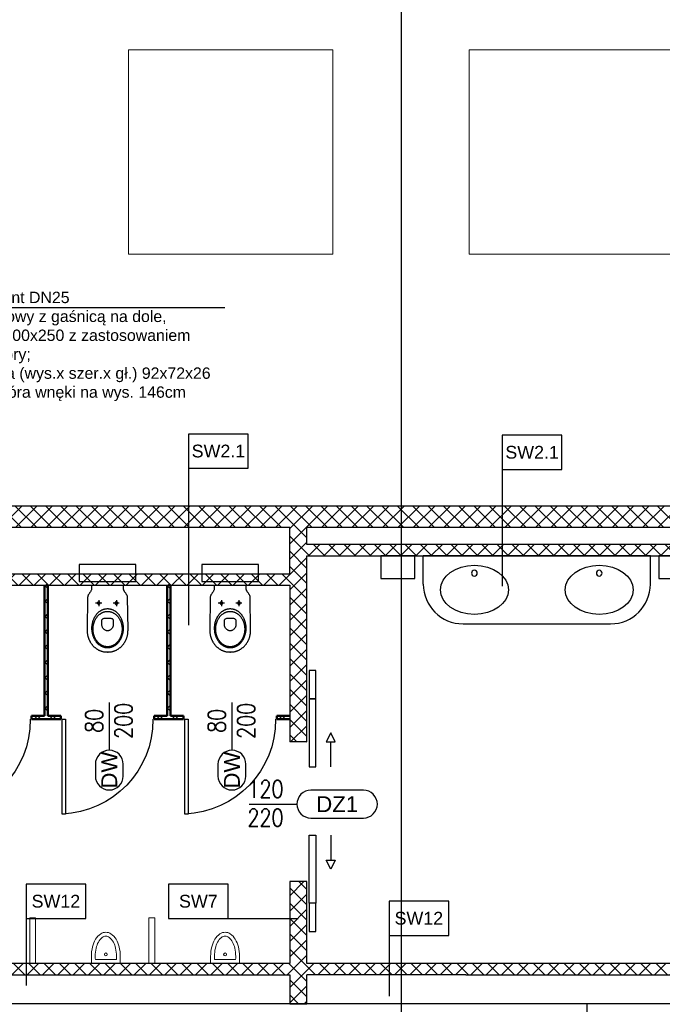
# Model space of a CAD drawing. Header units: centimetres. Extents: x -228435 to 111511, y -89367 to 428125.
# Tile 22 of 219: x -19899 to -14240, y 4995 to 13665. Entities that reach past the tile are written whole.
import ezdxf
from ezdxf.enums import TextEntityAlignment as Align
from ezdxf.xclip import XClip

# ---------------------------------------------------------------- set-up
doc = ezdxf.new("R2010")
doc.units = ezdxf.units.CM
doc.header["$LTSCALE"] = 50
doc.header["$XCLIPFRAME"] = 0
for name, pattern in [('DASHDOT2', [12.7, 6.35, -3.175, 0, -3.175]), ('HIDDEN', [9.525, 6.35, -3.175]), ('HIDDENX2', [19.05, 12.7, -6.35])]:
    doc.linetypes.add(name, pattern=pattern)
doc.layers.get('0').update_dxf_attribs({"color": 8})
for name, color, linetype in [('ARCH_GK', 8, 'Continuous'), ('ARCH_INFO_ETYK_DRZWI', 8, 'Continuous'), ('ARCH_INFO_OPISY_PRZEGRODY', 8, 'Continuous'), ('ARCH_INFO_OPISY_PRZEGRODY_IST', 8, 'Continuous'), ('ARCH_INFO_OSIE_IST', 8, 'DASHDOT2'), ('ARCH_MUROWANE_IST', 8, 'Continuous'), ('ARCH_WYPOSAŻENIE_SANITARNE', 8, 'Continuous'), ('ARCH_ŚCIANKI_WC_5', 8, 'Continuous'), ('ARCH_ŚLUSARKA_DRZWI', 8, 'Continuous'), ('bgde_ opis hydranty', 8, 'Continuous'), ('Osie rzutów$0$ARCH_INFO_OSIE_OPISY_IST', 8, 'Continuous'), ('RYSUNKOWE_XREF', 8, 'Continuous')]:
    doc.layers.add(name, color=color, linetype=linetype)
doc.layers.add('ARCH_SUFITY_PODWIESZANE', color=8, linetype='HIDDENX2', lineweight=9)
doc.layers.add('ARCH_WIDOK', color=8, linetype='Continuous', lineweight=13)
doc.styles.add('Arial', font='ARIAL.TTF')
doc.styles.add('Romans', font='Romans.shx')
pattern_1 = [(45, (-120770, -45000), (-67.35192, 67.35192), []), (135, (-120770, -45000), (-67.35192, -67.35192), [])]

# ---------------------------------------------------------------- blocks, each defined once
blk = doc.blocks.new('SU Lampy kwadratowe +0')
at = {"layer": 'ARCH_SUFITY_PODWIESZANE', "ltscale": 2.5}
for points in [[(10220, 5840), (10400, 5840), (10400, 5660), (10220, 5660)], [(10520, 5840), (10700, 5840), (10700, 5660), (10520, 5660)]]:
    blk.add_lwpolyline(points, close=True, dxfattribs=at)
blk = doc.blocks.new('DRZWI_DÓŁ 200')
at = {"layer": 'ARCH_INFO_ETYK_DRZWI'}
blk.add_line((0, 0), (0, -60), dxfattribs=at)
blk.add_lwpolyline([(-17.5, -77.5), (-17.5, -92.5, 1), (17.5, -92.5), (17.5, -77.5, 1)], format="xyb", close=True, dxfattribs=at)
at = {"layer": 'ARCH_INFO_ETYK_DRZWI', "style": 'Romans', "width": 0.8}
for tag, p in [('ADS_DRZWI:SZEROKOŚĆ', (-7.9, -23)), ('ADS_DRZWI:WYSOKOŚĆ', (29, -23))]:
    blk.add_attdef(tag, text='', height=22, rotation=90, dxfattribs=at).set_placement(p, align=Align.CENTER)
at = {"layer": 'ARCH_INFO_ETYK_DRZWI', "color": 1, "style": 'Arial'}
blk.add_attdef('ADS_DRZWI:ODPORNOŚĆ_OGNIOWA', text='', height=22, dxfattribs=at).set_placement((-0.1, 13.3), align=Align.BOTTOM_CENTER)
at = {"layer": 'ARCH_INFO_ETYK_DRZWI', "style": 'Arial'}
blk.add_attdef('ADS_DRZWI:SYMBOL', text='', height=20, rotation=90, dxfattribs=at).set_placement((-10, -85), align=Align.TOP_CENTER)
blk = doc.blocks.new('T-drzwi_prawe-200')
at = {"layer": 'ARCH_INFO_ETYK_DRZWI'}
blk.add_line((0, 0), (60, 0), dxfattribs=at)
blk.add_lwpolyline([(143.7, 17.5), (77.5, 17.5, 1), (77.5, -17.5), (143.7, -17.5, 1)], format="xyb", close=True, dxfattribs=at)
at = {"layer": 'ARCH_INFO_ETYK_DRZWI', "color": 1, "style": 'Arial'}
blk.add_attdef('ADS_DRZWI:ODPORNOŚĆ_OGNIOWA', text='', height=20, rotation=90, dxfattribs=at).set_placement((-25.5, 0.1), align=Align.BOTTOM_CENTER)
at = {"layer": 'ARCH_INFO_ETYK_DRZWI', "style": 'Romans', "width": 0.8}
for tag, p in [('ADS_DRZWI:SZEROKOŚĆ', (20.5, 8)), ('ADS_DRZWI:WYSOKOŚĆ', (20.5, -28))]:
    blk.add_attdef(tag, text='', height=22, dxfattribs=at).set_placement(p, align=Align.CENTER)
at = {"layer": 'ARCH_INFO_ETYK_DRZWI', "style": 'Arial'}
blk.add_attdef('ADS_DRZWI:SYMBOL', text='', height=20, dxfattribs=at).set_placement((110.7, 0), align=Align.MIDDLE)
blk = doc.blocks.new('WC')
at = {"color": 0, "linetype": 'ByBlock', "lineweight": -2}
blk.add_line((-0.25, 58.5), (0.23, 58.5), dxfattribs=at)
for points in [[(-0.25, 58.5), (-0.49, 58.5), (-0.98, 58.48), (-1.49, 58.46), (-2, 58.42), (-2.52, 58.36), (-3.05, 58.3), (-3.57, 58.21), (-4.09, 58.12), (-4.6, 58), (-5.09, 57.87), (-5.57, 57.72), (-5.96, 57.58), (-6.34, 57.43), (-6.73, 57.27), (-7.1, 57.1), (-7.48, 56.93), (-7.85, 56.74), (-8.22, 56.55), (-8.58, 56.34), (-8.94, 56.13), (-9.29, 55.9), (-9.64, 55.67), (-9.99, 55.43), (-10.33, 55.19), (-10.66, 54.93), (-10.99, 54.66), (-11.32, 54.39), (-11.63, 54.11), (-11.95, 53.82), (-12.25, 53.52), (-12.56, 53.21), (-12.85, 52.9), (-13.14, 52.58), (-13.42, 52.25), (-13.7, 51.91), (-13.96, 51.57), (-14.23, 51.22), (-14.48, 50.86), (-14.73, 50.5), (-14.97, 50.13), (-15.2, 49.75), (-15.42, 49.36), (-15.64, 48.97), (-15.84, 48.57), (-16.04, 48.17), (-16.23, 47.76), (-16.41, 47.34), (-16.59, 46.91), (-16.75, 46.49), (-16.91, 46.05), (-17.05, 45.61), (-17.19, 45.16), (-17.31, 44.71), (-17.43, 44.25), (-17.54, 43.79), (-17.63, 43.32), (-17.72, 42.85), (-17.79, 42.37), (-17.86, 41.88), (-17.91, 41.41), (-17.96, 40.92), (-17.99, 40.42), (-18.01, 39.92), (-18.02, 39.41), (-18.02, 38.9), (-18.02, 38.9), (-17.55, 10.27), (-17.52, 9.83), (-17.44, 9.41), (-17.32, 9), (-17.17, 8.61), (-16.98, 8.24), (-16.77, 7.88), (-16.54, 7.52), (-16.3, 7.17), (-16.04, 6.82), (-15.79, 6.48), (-15.53, 6.13), (-15.27, 5.78), (-15.03, 5.42), (-14.8, 5.06), (-14.6, 4.68), (-14.41, 4.29), (-14.26, 3.89), (-14.15, 3.46), (-14.08, 3.02), (-14.05, 2.55), (-14.05, 0.68), (-13.98, 0.3), (-13.74, 0.07), (-13.23, 0), (-0.01, 0), (13.21, 0), (13.72, 0.07), (13.96, 0.3), (14.03, 0.68), (14.03, 2.55), (14.06, 3.02), (14.13, 3.46), (14.24, 3.89), (14.39, 4.29), (14.57, 4.68), (14.78, 5.06), (15.01, 5.42), (15.25, 5.78), (15.51, 6.13), (15.76, 6.48), (16.02, 6.82), (16.28, 7.17), (16.52, 7.52), (16.75, 7.88), (16.96, 8.24), (17.15, 8.61), (17.3, 9), (17.42, 9.41), (17.5, 9.83), (17.53, 10.27), (17.99, 38.9), (18, 39.41), (17.99, 39.92), (17.97, 40.42), (17.94, 40.92), (17.89, 41.41), (17.84, 41.88), (17.77, 42.37), (17.7, 42.85), (17.61, 43.32), (17.52, 43.79), (17.41, 44.25), (17.29, 44.71), (17.17, 45.16), (17.03, 45.61), (16.89, 46.05), (16.73, 46.49), (16.57, 46.91), (16.39, 47.34), (16.21, 47.76), (16.02, 48.17), (15.82, 48.57), (15.62, 48.97), (15.4, 49.36), (15.18, 49.75), (14.94, 50.13), (14.71, 50.5), (14.46, 50.86), (14.2, 51.22), (13.94, 51.57), (13.68, 51.91), (13.4, 52.25), (13.12, 52.58), (12.83, 52.9), (12.53, 53.21), (12.23, 53.52), (11.93, 53.82), (11.61, 54.11), (11.29, 54.39), (10.97, 54.66), (10.64, 54.93), (10.31, 55.19), (9.97, 55.43), (9.62, 55.67), (9.27, 55.9), (8.92, 56.13), (8.56, 56.34), (8.2, 56.55), (7.83, 56.74), (7.46, 56.93), (7.08, 57.1), (6.7, 57.27), (6.32, 57.43), (5.94, 57.58), (5.55, 57.72), (5.55, 57.72), (5.07, 57.87), (4.58, 58), (4.07, 58.12), (3.55, 58.21), (3.03, 58.3), (2.5, 58.36), (1.98, 58.42), (1.46, 58.46), (0.96, 58.48), (0.46, 58.5), (0.23, 58.5)], [(-7.75, 12.95), (-7.75, 18.26)], [(7.75, 12.95), (7.75, 18.26)], [(-10.36, 15.46), (-4.9, 15.46)], [(5.15, 15.46), (10.6, 15.46)]]:
    blk.add_lwpolyline(points, dxfattribs=at)
for points in [[(-0.01, 20.3), (-0.41, 20.31), (-0.8, 20.33), (-1.19, 20.37), (-1.58, 20.42), (-1.97, 20.48), (-2.35, 20.55), (-2.73, 20.64), (-3.1, 20.75), (-3.48, 20.86), (-3.84, 20.99), (-4.21, 21.13), (-4.56, 21.28), (-4.92, 21.44), (-5.27, 21.62), (-5.61, 21.81), (-5.95, 22.01), (-6.29, 22.22), (-6.62, 22.44), (-6.94, 22.67), (-7.26, 22.91), (-7.58, 23.17), (-7.88, 23.43), (-8.18, 23.71), (-8.48, 23.99), (-8.77, 24.28), (-9.05, 24.58), (-9.33, 24.9), (-9.6, 25.22), (-9.86, 25.55), (-10.11, 25.89), (-10.36, 26.23), (-10.6, 26.59), (-10.84, 26.95), (-11.06, 27.32), (-11.28, 27.7), (-11.49, 28.09), (-11.69, 28.48), (-11.88, 28.89), (-12.07, 29.29), (-12.24, 29.71), (-12.41, 30.13), (-12.57, 30.56), (-12.72, 30.99), (-12.86, 31.43), (-12.99, 31.88), (-13.11, 32.33), (-13.22, 32.79), (-13.32, 33.25), (-13.41, 33.72), (-13.49, 34.19), (-13.56, 34.66), (-13.63, 35.14), (-13.67, 35.63), (-13.71, 36.12), (-13.74, 36.61), (-13.76, 37.11), (-13.76, 37.61), (-13.76, 37.61), (-13.76, 38.11), (-13.74, 38.6), (-13.71, 39.1), (-13.67, 39.59), (-13.63, 40.07), (-13.56, 40.55), (-13.49, 41.03), (-13.41, 41.5), (-13.32, 41.95), (-13.22, 42.42), (-13.11, 42.87), (-12.99, 43.32), (-12.86, 43.77), (-12.72, 44.21), (-12.57, 44.64), (-12.41, 45.07), (-12.24, 45.49), (-12.07, 45.91), (-11.88, 46.32), (-11.69, 46.72), (-11.49, 47.11), (-11.28, 47.5), (-11.06, 47.88), (-10.84, 48.25), (-10.6, 48.61), (-10.36, 48.97), (-10.11, 49.32), (-9.86, 49.65), (-9.6, 49.98), (-9.33, 50.3), (-9.05, 50.62), (-8.77, 50.92), (-8.48, 51.21), (-8.18, 51.5), (-7.88, 51.77), (-7.58, 52.03), (-7.26, 52.29), (-6.94, 52.53), (-6.62, 52.76), (-6.29, 52.98), (-5.95, 53.19), (-5.61, 53.39), (-5.27, 53.58), (-4.92, 53.76), (-4.56, 53.92), (-4.21, 54.07), (-3.84, 54.21), (-3.48, 54.34), (-3.1, 54.46), (-2.73, 54.56), (-2.35, 54.65), (-1.97, 54.72), (-1.58, 54.79), (-1.19, 54.83), (-0.8, 54.87), (-0.41, 54.89), (-0.01, 54.9), (-0.01, 54.9), (0.39, 54.89), (0.78, 54.87), (1.17, 54.83), (1.56, 54.79), (1.95, 54.72), (2.33, 54.65), (2.71, 54.56), (3.08, 54.46), (3.45, 54.34), (3.82, 54.21), (4.18, 54.07), (4.54, 53.92), (4.9, 53.76), (5.25, 53.58), (5.59, 53.39), (5.93, 53.19), (6.27, 52.98), (6.6, 52.76), (6.92, 52.53), (7.24, 52.29), (7.55, 52.03), (7.86, 51.77), (8.16, 51.5), (8.46, 51.21), (8.75, 50.92), (9.03, 50.62), (9.31, 50.3), (9.58, 49.98), (9.84, 49.65), (10.09, 49.32), (10.34, 48.97), (10.58, 48.61), (10.81, 48.25), (11.04, 47.88), (11.26, 47.5), (11.47, 47.11), (11.67, 46.72), (11.86, 46.32), (12.05, 45.91), (12.22, 45.49), (12.39, 45.07), (12.55, 44.64), (12.7, 44.21), (12.84, 43.77), (12.97, 43.32), (13.09, 42.87), (13.2, 42.42), (13.3, 41.95), (13.39, 41.5), (13.47, 41.03), (13.54, 40.55), (13.6, 40.07), (13.65, 39.59), (13.69, 39.1), (13.72, 38.6), (13.74, 38.11), (13.74, 37.61), (13.74, 37.61), (13.74, 37.11), (13.72, 36.61), (13.69, 36.12), (13.65, 35.63), (13.6, 35.14), (13.54, 34.66), (13.47, 34.19), (13.39, 33.72), (13.3, 33.25), (13.2, 32.79), (13.09, 32.33), (12.97, 31.88), (12.84, 31.43), (12.7, 30.99), (12.55, 30.56), (12.39, 30.13), (12.22, 29.71), (12.05, 29.29), (11.86, 28.89), (11.67, 28.48), (11.47, 28.09), (11.26, 27.7), (11.04, 27.32), (10.81, 26.95), (10.58, 26.59), (10.34, 26.23), (10.09, 25.89), (9.84, 25.55), (9.58, 25.22), (9.31, 24.9), (9.03, 24.58), (8.75, 24.28), (8.46, 23.99), (8.16, 23.71), (7.86, 23.43), (7.55, 23.17), (7.24, 22.91), (6.92, 22.67), (6.6, 22.44), (6.27, 22.22), (5.93, 22.01), (5.59, 21.81), (5.25, 21.62), (4.9, 21.44), (4.54, 21.28), (4.18, 21.13), (3.82, 20.99), (3.45, 20.86), (3.08, 20.75), (2.71, 20.64), (2.33, 20.55), (1.95, 20.48), (1.56, 20.42), (1.17, 20.37), (0.78, 20.33), (0.39, 20.31), (-0.01, 20.3)], [(-0.01, 22.76), (-0.41, 22.77), (-0.82, 22.79), (-1.21, 22.83), (-1.61, 22.89), (-2, 22.95), (-2.39, 23.04), (-2.77, 23.13), (-3.15, 23.24), (-3.52, 23.36), (-3.89, 23.5), (-4.26, 23.65), (-4.62, 23.81), (-4.97, 23.99), (-5.32, 24.18), (-5.67, 24.38), (-6.01, 24.59), (-6.34, 24.82), (-6.66, 25.05), (-6.98, 25.3), (-7.3, 25.56), (-7.61, 25.83), (-7.91, 26.11), (-8.2, 26.4), (-8.48, 26.7), (-8.76, 27.01), (-9.03, 27.33), (-9.3, 27.66), (-9.55, 28), (-9.8, 28.35), (-10.04, 28.71), (-10.27, 29.07), (-10.49, 29.45), (-10.7, 29.83), (-10.9, 30.22), (-11.1, 30.62), (-11.28, 31.02), (-11.46, 31.44), (-11.62, 31.85), (-11.78, 32.28), (-11.92, 32.71), (-12.05, 33.15), (-12.18, 33.6), (-12.29, 34.05), (-12.39, 34.5), (-12.48, 34.97), (-12.56, 35.43), (-12.63, 35.91), (-12.68, 36.38), (-12.73, 36.86), (-12.76, 37.35), (-12.78, 37.84), (-12.78, 38.33), (-12.78, 38.33), (-12.78, 38.82), (-12.76, 39.31), (-12.73, 39.8), (-12.68, 40.28), (-12.63, 40.75), (-12.56, 41.23), (-12.48, 41.69), (-12.39, 42.14), (-12.29, 42.6), (-12.18, 43.05), (-12.05, 43.49), (-11.92, 43.93), (-11.78, 44.36), (-11.62, 44.79), (-11.46, 45.21), (-11.28, 45.62), (-11.1, 46.03), (-10.9, 46.42), (-10.7, 46.82), (-10.49, 47.2), (-10.27, 47.57), (-10.04, 47.94), (-9.8, 48.29), (-9.55, 48.64), (-9.3, 48.98), (-9.03, 49.31), (-8.76, 49.63), (-8.48, 49.94), (-8.2, 50.24), (-7.91, 50.54), (-7.61, 50.82), (-7.3, 51.08), (-6.98, 51.34), (-6.66, 51.59), (-6.34, 51.83), (-6.01, 52.05), (-5.67, 52.26), (-5.32, 52.47), (-4.97, 52.65), (-4.62, 52.83), (-4.26, 52.99), (-3.89, 53.14), (-3.52, 53.28), (-3.15, 53.4), (-2.77, 53.51), (-2.39, 53.61), (-2, 53.69), (-1.61, 53.76), (-1.21, 53.81), (-0.82, 53.85), (-0.41, 53.87), (-0.01, 53.88), (-0.01, 53.88), (0.39, 53.87), (0.8, 53.85), (1.19, 53.81), (1.59, 53.76), (1.98, 53.69), (2.37, 53.61), (2.75, 53.51), (3.13, 53.4), (3.5, 53.28), (3.87, 53.14), (4.24, 52.99), (4.6, 52.83), (4.95, 52.65), (5.3, 52.47), (5.65, 52.26), (5.99, 52.05), (6.32, 51.83), (6.64, 51.59), (6.96, 51.34), (7.28, 51.08), (7.58, 50.82), (7.89, 50.54), (8.18, 50.24), (8.46, 49.94), (8.74, 49.63), (9.01, 49.31), (9.28, 48.98), (9.53, 48.64), (9.78, 48.29), (10.02, 47.94), (10.25, 47.57), (10.47, 47.2), (10.68, 46.82), (10.88, 46.42), (11.08, 46.03), (11.26, 45.62), (11.44, 45.21), (11.6, 44.79), (11.75, 44.36), (11.9, 43.93), (12.03, 43.49), (12.16, 43.05), (12.27, 42.6), (12.37, 42.14), (12.46, 41.69), (12.54, 41.23), (12.61, 40.75), (12.66, 40.28), (12.7, 39.8), (12.74, 39.31), (12.75, 38.82), (12.76, 38.33), (12.76, 38.33), (12.75, 37.84), (12.74, 37.35), (12.7, 36.86), (12.66, 36.38), (12.61, 35.91), (12.54, 35.43), (12.46, 34.97), (12.37, 34.5), (12.27, 34.05), (12.16, 33.6), (12.03, 33.15), (11.9, 32.71), (11.75, 32.28), (11.6, 31.85), (11.44, 31.44), (11.26, 31.02), (11.08, 30.62), (10.88, 30.22), (10.68, 29.83), (10.47, 29.45), (10.25, 29.07), (10.02, 28.71), (9.78, 28.35), (9.53, 28), (9.28, 27.66), (9.01, 27.33), (8.74, 27.01), (8.46, 26.7), (8.18, 26.4), (7.89, 26.11), (7.58, 25.83), (7.28, 25.56), (6.96, 25.3), (6.64, 25.05), (6.32, 24.82), (5.99, 24.59), (5.65, 24.38), (5.3, 24.18), (4.95, 23.99), (4.6, 23.81), (4.24, 23.65), (3.87, 23.5), (3.5, 23.36), (3.13, 23.24), (2.75, 23.13), (2.37, 23.04), (1.98, 22.95), (1.59, 22.89), (1.19, 22.83), (0.8, 22.79), (0.39, 22.77), (-0.01, 22.76)], [(-0.24, 28.82), (-2.93, 28.82), (-3.62, 28.9), (-4.15, 29.12), (-4.52, 29.44), (-4.77, 29.82), (-4.91, 30.24), (-4.98, 30.64), (-5, 30.99), (-5.01, 34.75), (-4.98, 35.23), (-4.9, 35.71), (-4.77, 36.17), (-4.6, 36.61), (-4.39, 37.04), (-4.14, 37.45), (-3.86, 37.83), (-3.55, 38.19), (-3.21, 38.52), (-2.85, 38.83), (-2.47, 39.1), (-2.08, 39.33), (-1.67, 39.53), (-1.26, 39.69), (-0.84, 39.81), (-0.43, 39.88), (-0.01, 39.91), (0.4, 39.88), (0.82, 39.81), (1.23, 39.69), (1.65, 39.53), (2.05, 39.33), (2.45, 39.1), (2.83, 38.82), (3.19, 38.52), (3.53, 38.18), (3.84, 37.82), (4.12, 37.43), (4.37, 37.02), (4.58, 36.59), (4.75, 36.15), (4.88, 35.68), (4.96, 35.21), (4.99, 34.72), (4.99, 30.97), (4.97, 30.62), (4.9, 30.23), (4.75, 29.82), (4.5, 29.44), (4.13, 29.12), (3.61, 28.9), (2.92, 28.82)], [(-6.6, 15.46), (-6.67, 15.87), (-6.84, 16.19), (-7.1, 16.42), (-7.41, 16.56), (-7.75, 16.61), (-8.09, 16.56), (-8.41, 16.42), (-8.66, 16.19), (-8.84, 15.87), (-8.9, 15.46), (-8.84, 15.04), (-8.66, 14.72), (-8.41, 14.49), (-8.09, 14.35), (-7.75, 14.31), (-7.41, 14.35), (-7.1, 14.49), (-6.84, 14.72), (-6.67, 15.04), (-6.6, 15.46)], [(8.9, 15.46), (8.84, 15.87), (8.66, 16.19), (8.4, 16.42), (8.09, 16.56), (7.75, 16.61), (7.41, 16.56), (7.1, 16.42), (6.84, 16.19), (6.67, 15.87), (6.6, 15.46), (6.67, 15.04), (6.84, 14.72), (7.1, 14.49), (7.41, 14.35), (7.75, 14.31), (8.09, 14.35), (8.41, 14.49), (8.66, 14.72), (8.84, 15.04), (8.9, 15.46)]]:
    blk.add_lwpolyline(points, close=True, dxfattribs=at)
at = {"color": 0, "linetype": 'ByBlock', "lineweight": -2, "ltscale": 3}
blk.add_lwpolyline([(25, -18.5), (25, -3.5), (-25, -3.5), (-25, -18.5)], close=True, dxfattribs=at)
blk = doc.blocks.new('pissoir')
at = {"lineweight": 5}
for p, q in [((-3.32, 12.7), (0, 12.7)), ((-3.32, 9.25), (-3.32, -9.25)), ((0, 12.7), (0, -12.7)), ((-3.32, -12.7), (0, -12.7))]:
    blk.add_line(p, q, dxfattribs=at)
for points in [[(-3.32, 12.7, 0.006599), (-6.19, 12.75, 0.060974), (-14.71, 11.71, 0.074343), (-21.22, 9.02, 0.106943), (-26.04, 4.49, 0.152216), (-27.44, 0, 0.152216), (-26.04, -4.49, 0.106943), (-21.22, -9.02, 0.074343), (-14.71, -11.71, 0.060974), (-6.19, -12.75, 0.006599), (-3.32, -12.7)], [(-6.19, 9.35, 0.053465), (-13.4, 8.58, 0.067315), (-18.81, 6.61, 0.105184), (-22.93, 3.2, 0.16885), (-24.04, 0, 0.16885)], [(-24.04, 0, 0.16885), (-22.93, -3.2, 0.105184), (-18.81, -6.61, 0.067315), (-13.4, -8.58, 0.053465), (-6.19, -9.35, 0.053465)]]:
    blk.add_lwpolyline(points, format="xyb", dxfattribs=at)
blk.add_circle((-7.92, 0), 1.29, dxfattribs=at)
for centre, start, end in [((-5.31, -6.13), 82.62287, 93.27143), ((-5.31, 6.13), 266.72857, 277.37713)]:
    blk.add_arc(centre, 15.51, start, end, dxfattribs=at)
blk = doc.blocks.new('umywal03')
blk.add_circle((0, -7.08), 2.54)
at = {"extrusion": (0, 0, -1)}
blk.add_ellipse((0, -21.69), major_axis=(29.93, 0), ratio=0.722731, dxfattribs=at)
blk = doc.blocks.new('Blat umywalkowy 2x 200')
at = {"layer": 'ARCH_WYPOSAŻENIE_SANITARNE'}
for p, q in [((-100, -25), (-100, 0)), ((100, 0), (-100, 0)), ((100, -25), (100, 0)), ((-65, -60), (65, -60))]:
    blk.add_line(p, q, dxfattribs=at)
for points in [[(-137.5, -20), (-107.5, -20), (-107.5, 0), (-137.5, 0)], [(107.5, -20), (137.5, -20), (137.5, 0), (107.5, 0)]]:
    blk.add_lwpolyline(points, close=True, dxfattribs=at)
for centre, start, end in [((-65, -25), 180, 270), ((65, -25), 270, 0)]:
    blk.add_arc(centre, 35, start, end, dxfattribs=at)
at = {"layer": 'ARCH_WYPOSAŻENIE_SANITARNE', "extrusion": (0, 0, -1), "zscale": -1}
for p in [(55, -8.31), (-55, -8.31)]:
    blk.add_blockref('umywal03', p, dxfattribs=at)
blk = doc.blocks.new('Osie rzutów')
at = {"layer": 'ARCH_INFO_OSIE_IST', "ltscale": 10}
for p, q in [((10460, 12510), (10460, 4623.26)), ((4436.04, 5600), (15156.54, 5600)), ((4436.04, 5000), (15156.54, 5000))]:
    blk.add_line(p, q, dxfattribs=at)
blk = doc.blocks.new('A$C6FDA0163')
at = {"layer": 'RYSUNKOWE_XREF'}
blk.add_blockref('Osie rzutów', (-10460.03, -9819.05, -630), dxfattribs=at)

msp = doc.modelspace()

# ---------------------------------------------------------------- hatches: boundary and pattern name
at = {"layer": 'ARCH_GK', "linetype": 'Continuous', "lineweight": -3}
h = msp.add_hatch(dxfattribs=at)
h.set_pattern_fill('ANSI37', color=256, scale=30, angle=-360, style=0)
h.set_pattern_definition([(45, (-121140, -45000), (-67.35192, 67.35192), []), (135, (-121140, -45000), (-67.35192, -67.35192), [])])
h.paths.add_polyline_path([(-21000, 9385), (-21000, 9125), (-22040.00002, 9125), (-22040.00002, 8935), (-20810, 8935), (-20810, 9195), (-17520, 9195), (-17520, 8785), (-21885, 8785), (-21885, 5255), (-17520, 5255), (-17520, 5000), (-17370, 5000), (-17370, 5255), (-15970, 5255), (-13320, 5255), (-13320, 5000), (-13120, 5000), (-13120, 5255), (-7465, 5255), (-7465, 5000), (-7265, 5000), (-7265, 5255), (-3215, 5255), (-3215, 5000), (-3065, 5000), (-3065, 5255), (3210, 5255), (3210, 5000), (3410, 5000), (3410, 11345), (3210, 11345), (3210, 9385), (2525, 9385), (2525, 9185), (3210, 9185), (3210, 5355), (1375, 5355), (1375, 9185), (1375, 9385), (1225, 9385), (-8228.75, 9385), (-8228.75, 9045), (-8228.75, 8945), (-7465, 8945), (-7465, 7327), (-7265, 7327), (-7265, 8945), (-3215, 8945), (-3215, 7305), (-3065, 7305), (-3065, 7850), (-3065, 8945), (1225, 8945), (1225, 5355), (-3065, 5355), (-3065, 6075), (-3215, 6075), (-3215, 5355), (-7265, 5355), (-7265, 5825), (-7465, 5825), (-7465, 5355), (-10192.5, 5355), (-10192.5, 8945), (-9428.75, 8945), (-9428.75, 9045), (-9428.75, 9385), (-11156.25, 9385), (-11156.25, 9045), (-11156.25, 8945), (-10392.5, 8945), (-10392.5, 5355), (-13120, 5355), (-13120, 5825), (-13320, 5825), (-13320, 5355), (-16070, 5355), (-17370, 5355), (-17370, 6075), (-17520, 6075), (-17520, 5355), (-21810, 5355), (-21810, 8685), (-17520, 8685), (-17520, 7305), (-17370, 7305), (-17370, 8945), (-13320, 8945), (-13320, 7327), (-13120, 7327), (-13120, 8945), (-12356.25, 8945), (-12356.25, 9045), (-12356.25, 9385)])
h.paths.add_polyline_path([(-13320, 9195), (-13320, 9045), (-17370, 9045), (-17370, 9195)], flags=16)
h.paths.add_polyline_path([(-13120, 9195), (-12431.25, 9195), (-12431.25, 9045), (-13120, 9045)], flags=16)
h.paths.add_polyline_path([(-11081.25, 9195), (-10392.5, 9195), (-10392.5, 9045), (-11081.25, 9045)], flags=16)
h.paths.add_polyline_path([(-10192.5, 9195), (-9503.75, 9195), (-9503.75, 9045), (-10192.5, 9045)], flags=16)
h.paths.add_polyline_path([(-8153.75, 9195), (-7465, 9195), (-7465, 9045), (-8153.75, 9045)], flags=16)
h.paths.add_polyline_path([(-7265, 9195), (-3215, 9195), (-3215, 9045), (-7265, 9045)], flags=16)
h.paths.add_polyline_path([(-3065, 9195), (1225, 9195), (1225, 9045), (-3065, 9045)], flags=16)
at = {"layer": 'ARCH_ŚCIANKI_WC_5', "linetype": 'Continuous', "lineweight": -3}
h = msp.add_hatch(dxfattribs=at)
h.set_pattern_fill('ANSI37', color=256, scale=30, style=0)
h.set_pattern_definition(pattern_1)
h.paths.add_polyline_path([(-19680, 7535), (-19665, 7527.5), (-19650, 7535), (-19650, 8685), (-19665, 8715.83333), (-19680, 8685)], flags=0)
h = msp.add_hatch(dxfattribs=at)
h.set_pattern_fill('ANSI37', color=256, scale=30, style=0)
h.set_pattern_definition(pattern_1)
h.paths.add_polyline_path([(-18600, 7535), (-18585, 7527.5), (-18570, 7535), (-18570, 8685), (-18585, 8715.83333), (-18600, 8685)], flags=0)
h = msp.add_hatch(dxfattribs=at)
h.set_pattern_fill('ANSI37', color=256, scale=30, angle=-360, style=0)
h.set_pattern_definition([(45, (-120770, -45000), (-67.35192, 67.35192), []), (135, (-120770, -45000), (-67.35192, -67.35192), [])])
h.paths.add_polyline_path([(-21810, 7535), (-21832.5, 7520), (-21810, 7505), (-21695, 7505), (-21695, 7535)], flags=0)
h.paths.add_polyline_path([(-20875, 7535), (-20875, 7505), (-20745, 7505), (-20745, 7527.5), (-20760, 7535)], flags=0)
h.paths.add_polyline_path([(-20730, 7535), (-20745, 7527.5), (-20745, 7505), (-20615, 7505), (-20615, 7535)], flags=0)
h.paths.add_polyline_path([(-19795, 7535), (-19795, 7505), (-19665, 7505), (-19665, 7527.5), (-19680, 7535)], flags=0)
h.paths.add_polyline_path([(-19650, 7535), (-19665, 7527.5), (-19665, 7505), (-19535, 7505), (-19535, 7535)], flags=0)
h.paths.add_polyline_path([(-18715, 7535), (-18715, 7505), (-18585, 7505), (-18585, 7527.5), (-18600, 7535)], flags=0)
h.paths.add_polyline_path([(-18570, 7535), (-18585, 7527.5), (-18585, 7505), (-18455, 7505), (-18455, 7535)], flags=0)
h.paths.add_polyline_path([(-17635, 7535), (-17635, 7505), (-17520, 7505), (-17472.5, 7520), (-17520, 7535)], flags=0)

# ---------------------------------------------------------------- linework, layer by layer
at = {"layer": 'ARCH_GK', "linetype": 'Continuous', "lineweight": -3}
for p, q in [((-21000, 9385, 630), (-12356.25, 9385, 630)), ((-20810, 9195, 630), (-17520, 9195, 630)), ((-17520, 8785, 630), (-17520, 9195, 630)), ((-17370, 9195, 630), (-13320, 9195, 630)), ((-17370, 9045, 630), (-17370, 9195, 630)), ((-13320, 9045, 630), (-17370, 9045, 630)), ((-17370, 7305, 630), (-17370, 8945, 630)), ((-17370, 8945, 630), (-13320, 8945, 630)), ((-21885, 8785, 630), (-17520, 8785, 630)), ((-21810, 8685, 630), (-17520, 8685, 630)), ((-17520, 8685, 630), (-17520, 7305, 630)), ((-17370, 7305, 630), (-17520, 7305, 630)), ((-17370, 6075, 630), (-17520, 6075, 630)), ((-17520, 6075, 630), (-17520, 5355, 630)), ((-17370, 5355, 630), (-17370, 6075, 630)), ((-17520, 5355, 630), (-21810, 5355, 630)), ((-16070, 5355, 630), (-17370, 5355, 630)), ((-13320, 5355, 630), (-16070, 5355, 630)), ((-16070, 5355, 630), (-16070, 5355, 630)), ((-21885, 5255, 630), (-17520, 5255, 630)), ((-17520, 5255, 630), (-17520, 5000, 630)), ((-17370, 5000, 630), (-17370, 5255, 630)), ((-15970, 5255, 630), (-17370, 5255, 630)), ((-15970, 5255, 630), (-13320, 5255, 630)), ((-17520, 5000, 630), (-17370, 5000, 630))]:
    msp.add_line(p, q, dxfattribs=at)
at = {"layer": 'ARCH_INFO_OPISY_PRZEGRODY', "elevation": 630}
for points in [[(-18410.91546, 9715.9033), (-17885.91546, 9715.9033), (-17885.91546, 10015.9033), (-18410.91546, 10015.9033), (-18410.91546, 9715.9033)], [(-15648.95911, 9705.12931), (-15123.95911, 9705.12931), (-15123.95911, 10005.12931), (-15648.95911, 10005.12931), (-15648.95911, 9705.12931)], [(-19842.15041, 5751.96607), (-19317.15041, 5751.96607), (-19317.15041, 6051.96607), (-19842.15041, 6051.96607), (-19842.15041, 5751.96607)], [(-18587.86035, 5751.96607), (-18062.86035, 5751.96607), (-18062.86035, 6051.96607), (-18587.86035, 6051.96607), (-18587.86035, 5751.96607)], [(-16646.27349, 5602.21725), (-16121.27349, 5602.21725), (-16121.27349, 5902.21725), (-16646.27349, 5902.21725), (-16646.27349, 5602.21725)]]:
    msp.add_lwpolyline(points, close=True, dxfattribs=at)
for points in [[(-18410.91546, 9715.9033), (-18410.91546, 8334.84535)], [(-15648.95911, 9705.12931), (-15648.95911, 8676.15208)], [(-19842.15041, 5751.96607), (-19842.15041, 5159.31694)], [(-18237.25353, 5751.96607), (-17445.54792, 5751.96607)], [(-16646.27349, 5602.21725), (-16646.27349, 5066.93038)]]:
    msp.add_lwpolyline(points, dxfattribs=at)
at = {"layer": 'ARCH_INFO_OPISY_PRZEGRODY_IST', "elevation": 630}
msp.add_lwpolyline([(-14902.2273, 3317.07035), (-14652.2273, 3317.07035), (-14652.2273, 2517.07035), (-15152.2273, 2517.07035), (-15152.2273, 3317.07035), (-14902.2273, 3317.07035), (-14902.2273, 5000)], dxfattribs=at)
at = {"layer": 'ARCH_MUROWANE_IST', "ltscale": 4}
msp.add_line((-10820, 5000, 630), (-22260, 5000, 630), dxfattribs=at)
at = {"layer": 'ARCH_WIDOK', "elevation": 630}
for points in [[(-19760, 5355), (-19760, 5755), (-19810, 5755), (-19810, 5355)], [(-18710, 5355), (-18710, 5755), (-18760, 5755), (-18760, 5355)]]:
    msp.add_lwpolyline(points, close=True, dxfattribs=at)
at = {"layer": 'ARCH_ŚCIANKI_WC_5', "linetype": 'Continuous', "lineweight": 50}
for p, q in [((-19680, 8685, 630), (-19680, 7535, 630)), ((-19650, 7535, 630), (-19650, 8685, 630)), ((-18600, 8685, 630), (-18600, 7535, 630)), ((-18570, 7535, 630), (-18570, 8685, 630)), ((-19795, 7535, 630), (-19795, 7505, 630)), ((-19680, 7535, 630), (-19795, 7535, 630)), ((-19795, 7505, 630), (-19535, 7505, 630)), ((-19535, 7535, 630), (-19650, 7535, 630)), ((-19535, 7505, 630), (-19535, 7535, 630)), ((-18715, 7535, 630), (-18715, 7505, 630)), ((-18600, 7535, 630), (-18715, 7535, 630)), ((-18715, 7505, 630), (-18455, 7505, 630)), ((-18455, 7535, 630), (-18570, 7535, 630)), ((-18455, 7505, 630), (-18455, 7535, 630)), ((-17635, 7535, 630), (-17635, 7505, 630)), ((-17520, 7535, 630), (-17635, 7535, 630)), ((-17635, 7505, 630), (-17520, 7505, 630))]:
    msp.add_line(p, q, dxfattribs=at)
at = {"layer": 'ARCH_ŚLUSARKA_DRZWI', "linetype": 'Continuous', "lineweight": -3}
for p, q in [((-17160, 7085, 630), (-17160, 7305, 630)), ((-17160, 6485, 630), (-17160, 6265, 630))]:
    msp.add_line(p, q, dxfattribs=at)
at = {"layer": 'ARCH_ŚLUSARKA_DRZWI', "linetype": 'HIDDEN', "elevation": 630}
for points in [[(-17290, 7935), (-17350, 7935), (-17350, 7685), (-17290, 7685)], [(-17290, 5885), (-17350, 5885), (-17350, 5635), (-17290, 5635)]]:
    msp.add_lwpolyline(points, close=True, dxfattribs=at)
at = {"layer": 'ARCH_ŚLUSARKA_DRZWI', "linetype": 'Continuous', "lineweight": -3, "elevation": 630}
for points in [[(-17290, 7685), (-17350, 7685), (-17350, 7085), (-17290, 7085)], [(-19525, 7505), (-19495, 7505), (-19495, 6670), (-19525, 6670)], [(-18445, 7505), (-18415, 7505), (-18415, 6670), (-18445, 6670)], [(-17290, 5885), (-17350, 5885), (-17350, 6485), (-17290, 6485)]]:
    msp.add_lwpolyline(points, close=True, dxfattribs=at)
at = {"layer": 'ARCH_ŚLUSARKA_DRZWI', "linetype": 'Continuous', "lineweight": -3, "extrusion": (0, 0, -1)}
for centre in [(20635.51262, 7499.96718, -630), (19555.51262, 7499.96718, -630), (18475.51262, 7499.96718, -630)]:
    msp.add_arc(centre, 830.52787, 179.652797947, 267.894546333, dxfattribs=at)
at = {"layer": 'ARCH_ŚLUSARKA_DRZWI', "linetype": 'Continuous', "lineweight": -3}
for points in [[(-17200, 7305, 630), (-17120, 7305, 630), (-17160, 7385, 630)], [(-17200, 6265, 630), (-17120, 6265, 630), (-17160, 6185, 630)]]:
    msp.add_3dface(points, dxfattribs=at)
at = {"layer": 'bgde_ opis hydranty', "ltscale": 1.5, "elevation": -5670}
msp.add_lwpolyline([(-18091.45945, 11128.87856), (-20518.45897, 11128.87856), (-21580, 9385)], dxfattribs=at)

# ---------------------------------------------------------------- block references
ref = msp.add_blockref('A$C6FDA0163', (-16540, 53190.5, 630), dxfattribs=dict(xscale=10, yscale=10, zscale=10))
XClip(ref).set_block_clipping_path([(-400.031931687, -2219.05), (399.968068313, 380.95)])
at = {"xscale": 10, "yscale": 10, "zscale": 10}
msp.add_blockref('Blat umywalkowy 2x 200', (-15345, 8945, 630), dxfattribs=at)
at = {"layer": 'ARCH_INFO_ETYK_DRZWI', "linetype": 'Continuous', "lineweight": -3}
ref = msp.add_blockref('DRZWI_DÓŁ 200', (-19110, 7652.11189, 630), dxfattribs=dict(at, xscale=7, yscale=7, zscale=7))
ref.add_attrib('ADS_DRZWI:SYMBOL', 'DW', dxfattribs={"height": 140, "rotation": 90, "style": 'Arial'}).set_placement((-19180, 7057.11189, 630), align=Align.TOP_CENTER)
ref.add_attrib('ADS_DRZWI:SZEROKOŚĆ', '80', dxfattribs={"height": 154, "rotation": 90, "style": 'Romans', "width": 0.8}).set_placement((-19165.37202, 7491.11189, 630), align=Align.CENTER)
ref.add_attrib('ADS_DRZWI:WYSOKOŚĆ', '200', dxfattribs={"height": 154, "rotation": 90, "style": 'Romans', "width": 0.8}).set_placement((-18907, 7491.11189, 630), align=Align.CENTER)
ref = msp.add_blockref('DRZWI_DÓŁ 200', (-18030, 7652.11189, 630), dxfattribs=dict(at, xscale=7, yscale=7, zscale=7))
ref.add_attrib('ADS_DRZWI:SYMBOL', 'DW', dxfattribs={"height": 140, "rotation": 90, "style": 'Arial'}).set_placement((-18100, 7057.11189, 630), align=Align.TOP_CENTER)
ref.add_attrib('ADS_DRZWI:SZEROKOŚĆ', '80', dxfattribs={"height": 154, "rotation": 90, "style": 'Romans', "width": 0.8}).set_placement((-18085.37202, 7491.11189, 630), align=Align.CENTER)
ref.add_attrib('ADS_DRZWI:WYSOKOŚĆ', '200', dxfattribs={"height": 154, "rotation": 90, "style": 'Romans', "width": 0.8}).set_placement((-17827, 7491.11189, 630), align=Align.CENTER)
ref = msp.add_blockref('T-drzwi_prawe-200', (-17877.53847, 6757.48789, 630), dxfattribs=dict(at, xscale=7, yscale=7, zscale=7))
ref.add_attrib('ADS_DRZWI:SZEROKOŚĆ', '120', dxfattribs={"height": 154, "style": 'Romans', "width": 0.8}).set_placement((-17734.07668, 6813.48789, 630), align=Align.CENTER)
ref.add_attrib('ADS_DRZWI:SYMBOL', 'DZ1', dxfattribs={"height": 140, "style": 'Arial'}).set_placement((-17102.72577, 6757.48789, 630), align=Align.MIDDLE)
ref.add_attrib('ADS_DRZWI:WYSOKOŚĆ', '220', dxfattribs={"height": 154, "style": 'Romans', "width": 0.8}).set_placement((-17734.07668, 6561.48789, 630), align=Align.CENTER)
at = {"layer": 'ARCH_SUFITY_PODWIESZANE', "ltscale": 2.5, "xscale": 10, "yscale": 10, "zscale": 10}
msp.add_blockref('SU Lampy kwadratowe +0', (-121140, -45000, -5670), dxfattribs=at)
at = {"layer": 'ARCH_WYPOSAŻENIE_SANITARNE', "xscale": 10, "yscale": 10, "zscale": 10, "rotation": 180}
for p in [(-19125, 8681.99225, 630), (-18045, 8681.99225, 630)]:
    msp.add_blockref('WC', p, dxfattribs=at)
at = {"layer": 'ARCH_WYPOSAŻENIE_SANITARNE', "extrusion": (0, 0, -1), "xscale": 10, "yscale": 10, "zscale": -10, "rotation": 270}
for p in [(19140, 5355, -630), (18090, 5355, -630)]:
    msp.add_blockref('pissoir', p, dxfattribs=at)
at = {"layer": 'Osie rzutów$0$ARCH_INFO_OSIE_OPISY_IST', "xscale": 10, "yscale": 10, "zscale": 10}
msp.add_blockref('Osie rzutów', (-121140, -45000, 630), dxfattribs=at)

# ---------------------------------------------------------------- texts
at = {"layer": 'ARCH_INFO_OPISY_PRZEGRODY', "char_height": 112.5, "width": 525, "attachment_point": 5, "style": 'Arial'}
for s, insert in [('SW2.1', (-18148.41546, 9865.9033, 630)), ('SW2.1', (-15386.45911, 9855.12931, 630)), ('SW12', (-19579.65041, 5901.96607, 630)), ('SW7', (-18325.36035, 5901.96607, 630)), ('SW12', (-16383.77349, 5752.21725, 630))]:
    msp.add_mtext(s, dxfattribs=dict(at, insert=insert))
at = {"layer": 'bgde_ opis hydranty', "ltscale": 1.5, "insert": (-20344.38459, 11269.45471, 3747), "char_height": 100, "width": 2299.2372347, "attachment_point": 1, "style": 'Arial'}
msp.add_mtext('Hydrant DN25^Jwnękowy z gaśnicą na dole, 900x700x250 z zastosowaniem podpory;\\Pwnęka (wys.x szer.x gł.) 92x72x26 cm; góra wnęki na wys. 146cm', dxfattribs=at)

doc.saveas('drawing.dxf')
